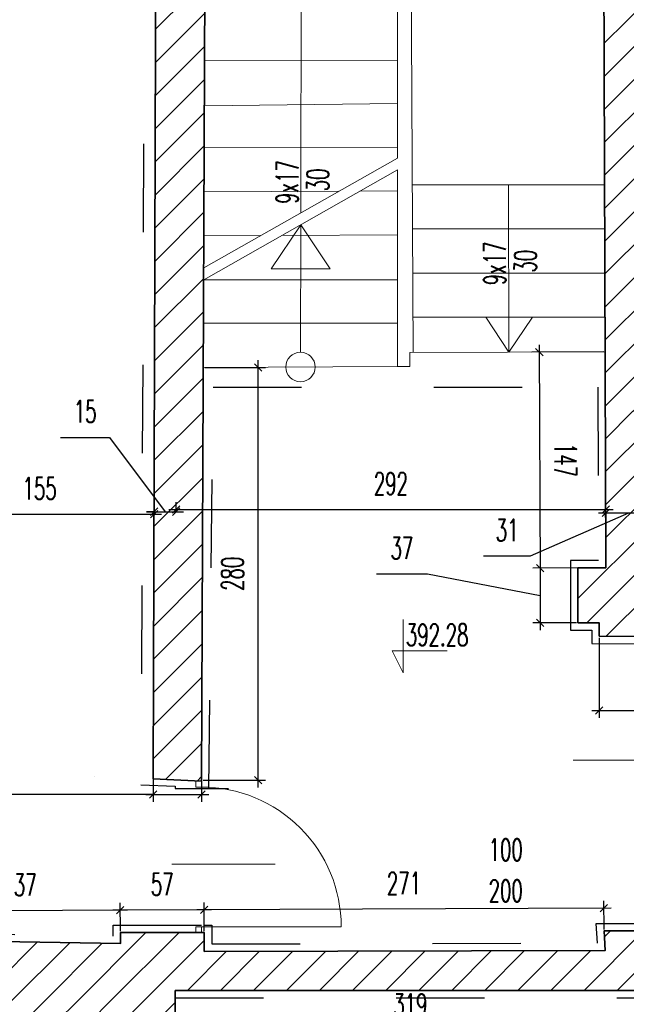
# Model space of a CAD drawing. Header units: millimetres. Extents: x 19887 to 192597, y -14203 to 39042.
# Tile 76 of 256: x 35791 to 36384, y -11315 to -10352. Entities that reach past the tile are written whole.
import ezdxf

# ---------------------------------------------------------------- set-up
doc = ezdxf.new("R2010")
doc.units = ezdxf.units.MM
doc.linetypes.add('ACAD_ISO03W100', pattern=[30, 12, -18])
doc.layers.get('Defpoints').update_dxf_attribs({"color": 4})
for name, color, linetype, lineweight in [('Basen_rzut_poziom_1_obrys', 252, 'Continuous', 35), ('Drzwi', 2, 'Continuous', 5), ('koty wysokościowe', 252, 'Continuous', 0), ('Schody', 252, 'Continuous', 5)]:
    doc.layers.add(name, color=color, linetype=linetype, lineweight=lineweight)
for name, color, linetype in [('Sufit podwieszany', 252, 'Continuous'), ('Wymiarowanie', 3, 'Continuous'), ('Wypełnienie', 252, 'Continuous')]:
    doc.layers.add(name, color=color, linetype=linetype)
doc.styles.add('ROMANS', font='romans.shx', dxfattribs={"width": 0.6})
doc.styles.get("Standard").update_dxf_attribs({"font": 'arial.ttf'})
doc.dimstyles.new('000001FB70622F18', dxfattribs={"dimtxt": 20, "dimasz": 5, "dimexe": 5, "dimexo": 1, "dimgap": 20, "dimtad": 1, "dimtoh": 1, "dimdec": 0, "dimtxsty": 'Standard', "dimblk": 'OBLIQUE', "dimcen": 0, "dimdle": 5, "dimclrd": 252, "dimclre": 252, "dimclrt": 252, "dimadec": 0, "dimazin": 0, "dimtfac": 1, "dimtdec": 0, "dimtmove": 0, "dimatfit": 3, "dimldrblk": 'OBLIQUE', "dimfxl": 150, "dimfxlon": 1, "dimlwd": 25, "dimlwe": 25, "dimarcsym": 1})
pattern_1 = [(45, (3252.028, -2175.285), (-11.22532, 11.22532), [])]
pattern_2 = [(45, (-31599.654, -23084.227), (-11.22532, 11.22532), [])]

# ---------------------------------------------------------------- blocks, each defined once
blk = doc.blocks.new('_Oblique')
at = {"color": 0, "linetype": 'ByBlock', "lineweight": -2}
blk.add_line((-0.5, -0.5), (0.5, 0.5), dxfattribs=at)
blk = doc.blocks.new('*D681')
at = {"layer": 'Defpoints', "color": 0}
for p in [(-224.9, -4341.08), (-224.9, -4343), (-380.31, -4356.43)]:
    blk.add_point(p, dxfattribs=at)
at = {"layer": 'Wymiarowanie', "color": 252, "linetype": 'Continuous', "lineweight": 25}
for p, q in [((-380.31, -4355.43), (-380.31, -4336.08)), ((-224.9, -4342), (-224.9, -4336.08)), ((-385.31, -4341.08), (-219.9, -4341.08))]:
    blk.add_line(p, q, dxfattribs=at)
at = {"layer": 'Wymiarowanie', "color": 252, "linetype": 'ByBlock', "lineweight": 25, "xscale": 5, "yscale": 5, "zscale": 5, "rotation": 180}
blk.add_blockref('_Oblique', (-380.31, -4341.08), dxfattribs=at)
at = {"layer": 'Wymiarowanie', "color": 252, "linetype": 'ByBlock', "lineweight": 25, "xscale": 5, "yscale": 5, "zscale": 5}
blk.add_blockref('_Oblique', (-224.9, -4341.08), dxfattribs=at)
at = {"layer": 'Wymiarowanie', "color": 252, "insert": (-302.6, -4323.58), "char_height": 15, "attachment_point": 5, "style": 'ROMANS'}
blk.add_mtext('155', dxfattribs=at)
blk = doc.blocks.new('*D682')
at = {"layer": 'Defpoints', "color": 0}
for p in [(-209.93, -4339.31), (-209.93, -4340.14), (-224.9, -4343)]:
    blk.add_point(p, dxfattribs=at)
at = {"layer": 'Wymiarowanie', "color": 252, "linetype": 'Continuous', "lineweight": 25}
for p, q in [((-288.35, -4288.83), (-255.06, -4288.83)), ((-255.06, -4288.83), (-217.42, -4339.31)), ((-229.9, -4339.31), (-204.93, -4339.31)), ((-224.9, -4339.31), (-229.9, -4339.31)), ((-224.9, -4342), (-224.9, -4334.31)), ((-209.93, -4339.14), (-209.93, -4334.31)), ((-209.93, -4339.31), (-204.93, -4339.31))]:
    blk.add_line(p, q, dxfattribs=at)
at = {"layer": 'Wymiarowanie', "color": 252, "linetype": 'ByBlock', "lineweight": 25, "xscale": 5, "yscale": 5, "zscale": 5}
blk.add_blockref('_Oblique', (-224.9, -4339.31), dxfattribs=at)
at = {"layer": 'Wymiarowanie', "color": 252, "linetype": 'ByBlock', "lineweight": 25, "xscale": 5, "yscale": 5, "zscale": 5, "rotation": 180}
blk.add_blockref('_Oblique', (-209.93, -4339.31), dxfattribs=at)
at = {"layer": 'Wymiarowanie', "color": 252, "insert": (-271.7, -4271.33), "char_height": 15, "attachment_point": 5, "style": 'ROMANS'}
blk.add_mtext('15', dxfattribs=at)
blk = doc.blocks.new('*D683')
at = {"layer": 'Defpoints', "color": 0}
for p in [(-209.93, -4340.14), (81.92, -4337.77), (81.92, -4338.6)]:
    blk.add_point(p, dxfattribs=at)
at = {"layer": 'Wymiarowanie', "color": 252, "linetype": 'Continuous', "lineweight": 25}
for p, q in [((-209.93, -4339.14), (-209.93, -4332.77)), ((81.92, -4337.6), (81.92, -4332.77)), ((-214.93, -4337.77), (86.92, -4337.77))]:
    blk.add_line(p, q, dxfattribs=at)
at = {"layer": 'Wymiarowanie', "color": 252, "linetype": 'ByBlock', "lineweight": 25, "xscale": 5, "yscale": 5, "zscale": 5, "rotation": 180}
blk.add_blockref('_Oblique', (-209.93, -4337.77), dxfattribs=at)
at = {"layer": 'Wymiarowanie', "color": 252, "linetype": 'ByBlock', "lineweight": 25, "xscale": 5, "yscale": 5, "zscale": 5}
blk.add_blockref('_Oblique', (81.92, -4337.77), dxfattribs=at)
at = {"layer": 'Wymiarowanie', "color": 252, "insert": (-64.01, -4320.27), "char_height": 15, "attachment_point": 5, "style": 'ROMANS'}
blk.add_mtext('292', dxfattribs=at)
blk = doc.blocks.new('*D684')
at = {"layer": 'Defpoints', "color": 0}
for p in [(113.37, -4332.37), (81.92, -4338.6), (113.37, -4340.16)]:
    blk.add_point(p, dxfattribs=at)
at = {"layer": 'Wymiarowanie', "color": 252, "linetype": 'Continuous', "lineweight": 25}
for p, q in [((113.37, -4333.37), (113.37, -4345.16)), ((30.92, -4369.35), (97.65, -4340.16)), ((76.92, -4340.16), (118.37, -4340.16)), ((81.92, -4339.6), (81.92, -4345.16)), ((-1.08, -4369.35), (30.92, -4369.35))]:
    blk.add_line(p, q, dxfattribs=at)
at = {"layer": 'Wymiarowanie', "color": 252, "linetype": 'ByBlock', "lineweight": 25, "xscale": 5, "yscale": 5, "zscale": 5, "rotation": 180}
blk.add_blockref('_Oblique', (81.92, -4340.16), dxfattribs=at)
at = {"layer": 'Wymiarowanie', "color": 252, "linetype": 'ByBlock', "lineweight": 25, "xscale": 5, "yscale": 5, "zscale": 5}
blk.add_blockref('_Oblique', (113.37, -4340.16), dxfattribs=at)
at = {"layer": 'Wymiarowanie', "color": 252, "insert": (14.92, -4351.85), "char_height": 15, "attachment_point": 5, "style": 'ROMANS'}
blk.add_mtext('31', dxfattribs=at)
blk = doc.blocks.new('*D745')
at = {"layer": 'Defpoints', "color": 0}
for p in [(81.57, -4230.79), (37.29, -4377.61), (82.05, -4377.46)]:
    blk.add_point(p, dxfattribs=at)
at = {"layer": 'Wymiarowanie', "color": 252, "linetype": 'Continuous', "lineweight": 25}
for p, q in [((36.79, -4225.93), (37.31, -4382.61)), ((80.57, -4230.79), (31.8, -4230.95)), ((81.05, -4377.47), (32.29, -4377.63))]:
    blk.add_line(p, q, dxfattribs=at)
at = {"layer": 'Wymiarowanie', "color": 252, "linetype": 'ByBlock', "lineweight": 25, "xscale": 5, "yscale": 5, "zscale": 5}
for p, rotation in [((36.8, -4230.93), 90.18909408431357), ((37.29, -4377.61), 270.1890940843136)]:
    blk.add_blockref('_Oblique', p, dxfattribs=dict(at, rotation=rotation))
at = {"layer": 'Wymiarowanie', "color": 252, "insert": (54.55, -4304.21), "char_height": 15, "attachment_point": 5, "rotation": 270.18909, "style": 'ROMANS'}
blk.add_mtext('147', dxfattribs=at)
blk = doc.blocks.new('*D746')
at = {"layer": 'Defpoints', "color": 0}
for p in [(82.05, -4377.46), (37.41, -4414.79), (63.03, -4414.71)]:
    blk.add_point(p, dxfattribs=at)
at = {"layer": 'Wymiarowanie', "color": 252, "linetype": 'Continuous', "lineweight": 25}
for p, q in [((37.27, -4372.61), (37.43, -4419.79)), ((81.05, -4377.47), (32.29, -4377.63)), ((-73.79, -4381.62), (-39.22, -4381.62)), ((-39.22, -4381.62), (37.35, -4396.2)), ((62.03, -4414.71), (32.41, -4414.81))]:
    blk.add_line(p, q, dxfattribs=at)
at = {"layer": 'Wymiarowanie', "color": 252, "linetype": 'ByBlock', "lineweight": 25, "xscale": 5, "yscale": 5, "zscale": 5}
for p, rotation in [((37.29, -4377.61), 90.18909408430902), ((37.41, -4414.79), 270.189094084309)]:
    blk.add_blockref('_Oblique', p, dxfattribs=dict(at, rotation=rotation))
at = {"layer": 'Wymiarowanie', "color": 252, "insert": (-56.51, -4364.12), "char_height": 15, "attachment_point": 5, "style": 'ROMANS'}
blk.add_mtext('37', dxfattribs=at)
blk = doc.blocks.new('*D747')
at = {"layer": 'Defpoints', "color": 0}
for p in [(-190.8, -4609.81), (-190.74, -4625.19), (80.74, -4624.05)]:
    blk.add_point(p, dxfattribs=at)
at = {"layer": 'Wymiarowanie', "color": 252, "linetype": 'Continuous', "lineweight": 25}
for p, q in [((-190.74, -4624.19), (-190.82, -4604.81)), ((80.74, -4623.05), (80.65, -4603.66)), ((85.67, -4608.64), (-195.8, -4609.83))]:
    blk.add_line(p, q, dxfattribs=at)
at = {"layer": 'Wymiarowanie', "color": 252, "linetype": 'ByBlock', "lineweight": 25, "xscale": 5, "yscale": 5, "zscale": 5}
for p, rotation in [((-190.8, -4609.81), 180.2415269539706), ((80.67, -4608.66), 0.2415269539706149)]:
    blk.add_blockref('_Oblique', p, dxfattribs=dict(at, rotation=rotation))
at = {"layer": 'Wymiarowanie', "color": 252, "insert": (-55.14, -4591.73), "char_height": 15, "attachment_point": 5, "rotation": 0.24153, "style": 'ROMANS'}
blk.add_mtext('271', dxfattribs=at)
blk = doc.blocks.new('*D748')
at = {"layer": 'Defpoints', "color": 0}
for p in [(-247.81, -4610.05), (-247.75, -4625.19), (-190.74, -4625.19)]:
    blk.add_point(p, dxfattribs=at)
at = {"layer": 'Wymiarowanie', "color": 252, "linetype": 'Continuous', "lineweight": 25}
for p, q in [((-247.75, -4624.19), (-247.83, -4605.05)), ((-190.74, -4624.19), (-190.82, -4604.81)), ((-185.8, -4609.79), (-252.81, -4610.07))]:
    blk.add_line(p, q, dxfattribs=at)
at = {"layer": 'Wymiarowanie', "color": 252, "linetype": 'ByBlock', "lineweight": 25, "xscale": 5, "yscale": 5, "zscale": 5}
for p, rotation in [((-247.81, -4610.05), 180.2415269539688), ((-190.8, -4609.81), 0.2415269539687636)]:
    blk.add_blockref('_Oblique', p, dxfattribs=dict(at, rotation=rotation))
at = {"layer": 'Wymiarowanie', "color": 252, "insert": (-219.38, -4592.43), "char_height": 15, "attachment_point": 5, "rotation": 0.24153, "style": 'ROMANS'}
blk.add_mtext('57', dxfattribs=at)
blk = doc.blocks.new('*D749')
at = {"layer": 'Defpoints', "color": 0}
for p in [(-384.65, -4610.62), (-247.75, -4625.19), (-384.57, -4630.42)]:
    blk.add_point(p, dxfattribs=at)
at = {"layer": 'Wymiarowanie', "color": 252, "linetype": 'Continuous', "lineweight": 25}
for p, q in [((-384.57, -4629.42), (-384.67, -4605.62)), ((-247.75, -4624.19), (-247.83, -4605.05)), ((-242.81, -4610.03), (-389.65, -4610.64))]:
    blk.add_line(p, q, dxfattribs=at)
at = {"layer": 'Wymiarowanie', "color": 252, "linetype": 'ByBlock', "lineweight": 25, "xscale": 5, "yscale": 5, "zscale": 5}
for p, rotation in [((-247.81, -4610.05), 0.2415269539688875), ((-384.65, -4610.62), 180.2415269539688)]:
    blk.add_blockref('_Oblique', p, dxfattribs=dict(at, rotation=rotation))
at = {"layer": 'Wymiarowanie', "color": 252, "insert": (-316.31, -4592.84), "char_height": 15, "attachment_point": 5, "rotation": 0.24153, "style": 'ROMANS'}
blk.add_mtext('137', dxfattribs=at)
blk = doc.blocks.new('*D783')
at = {"layer": 'Defpoints', "color": 0}
for p in [(77.45, -4423.96), (1299.19, -4423.96), (1299.19, -4474.4)]:
    blk.add_point(p, dxfattribs=at)
at = {"layer": 'Wymiarowanie', "color": 252, "linetype": 'Continuous', "lineweight": 25}
for p, q in [((77.45, -4424.96), (77.45, -4479.4)), ((1299.19, -4424.96), (1299.19, -4479.4)), ((72.45, -4474.4), (1304.19, -4474.4))]:
    blk.add_line(p, q, dxfattribs=at)
at = {"layer": 'Wymiarowanie', "color": 252, "linetype": 'ByBlock', "lineweight": 25, "xscale": 5, "yscale": 5, "zscale": 5, "rotation": 180}
blk.add_blockref('_Oblique', (77.45, -4474.4), dxfattribs=at)
at = {"layer": 'Wymiarowanie', "color": 252, "linetype": 'ByBlock', "lineweight": 25, "xscale": 5, "yscale": 5, "zscale": 5}
blk.add_blockref('_Oblique', (1299.19, -4474.4), dxfattribs=at)
at = {"layer": 'Wymiarowanie', "color": 252, "insert": (688.32, -4456.9), "char_height": 15, "attachment_point": 5, "style": 'ROMANS'}
blk.add_mtext('1222', dxfattribs=at)
blk = doc.blocks.new('*D936')
at = {"layer": 'Defpoints', "color": 0}
for p in [(-210.46, -4664.44), (108.86, -4664.44), (108.86, -4691.71)]:
    blk.add_point(p, dxfattribs=at)
at = {"layer": 'Wymiarowanie', "color": 252, "linetype": 'Continuous', "lineweight": 25}
for p, q in [((-210.46, -4665.44), (-210.46, -4696.71)), ((108.86, -4665.44), (108.86, -4696.71)), ((-215.46, -4691.71), (113.86, -4691.71))]:
    blk.add_line(p, q, dxfattribs=at)
at = {"layer": 'Wymiarowanie', "color": 252, "linetype": 'ByBlock', "lineweight": 25, "xscale": 5, "yscale": 5, "zscale": 5, "rotation": 180}
blk.add_blockref('_Oblique', (-210.46, -4691.71), dxfattribs=at)
at = {"layer": 'Wymiarowanie', "color": 252, "linetype": 'ByBlock', "lineweight": 25, "xscale": 5, "yscale": 5, "zscale": 5}
blk.add_blockref('_Oblique', (108.86, -4691.71), dxfattribs=at)
at = {"layer": 'Wymiarowanie', "color": 252, "insert": (-50.8, -4674.21), "char_height": 15, "attachment_point": 5, "style": 'ROMANS'}
blk.add_mtext('319', dxfattribs=at)
blk = doc.blocks.new('*D943')
at = {"layer": 'Defpoints', "color": 0}
for p in [(-225.46, -4519.12), (-192.56, -4521.62), (-192.56, -4531.39)]:
    blk.add_point(p, dxfattribs=at)
at = {"layer": 'Wymiarowanie', "color": 252, "linetype": 'Continuous', "lineweight": 25}
for p, q in [((-225.46, -4520.12), (-225.46, -4536.39)), ((-192.56, -4522.62), (-192.56, -4536.39)), ((-225.46, -4531.39), (-541.72, -4531.39)), ((-230.46, -4531.39), (-187.56, -4531.39))]:
    blk.add_line(p, q, dxfattribs=at)
at = {"layer": 'Wymiarowanie', "color": 252, "linetype": 'ByBlock', "lineweight": 25, "xscale": 5, "yscale": 5, "zscale": 5, "rotation": 180}
blk.add_blockref('_Oblique', (-225.46, -4531.39), dxfattribs=at)
at = {"layer": 'Wymiarowanie', "color": 252, "linetype": 'ByBlock', "lineweight": 25, "xscale": 5, "yscale": 5, "zscale": 5}
blk.add_blockref('_Oblique', (-192.56, -4531.39), dxfattribs=at)
at = {"layer": 'Wymiarowanie', "color": 252, "insert": (-524.43, -4513.89), "char_height": 15, "attachment_point": 5, "style": 'ROMANS'}
blk.add_mtext('33', dxfattribs=at)
blk = doc.blocks.new('*D1014')
at = {"layer": 'Defpoints', "color": 0}
for p in [(-191.4, -4241.32), (-154.12, -4241.32), (-192.56, -4521.62)]:
    blk.add_point(p, dxfattribs=at)
at = {"layer": 'Wymiarowanie', "color": 252, "linetype": 'Continuous', "lineweight": 25}
for p, q in [((-154.12, -4526.62), (-154.12, -4236.32)), ((-190.4, -4241.32), (-149.12, -4241.32)), ((-191.56, -4521.62), (-149.12, -4521.62))]:
    blk.add_line(p, q, dxfattribs=at)
at = {"layer": 'Wymiarowanie', "color": 252, "linetype": 'ByBlock', "lineweight": 25, "xscale": 5, "yscale": 5, "zscale": 5}
for p, rotation in [((-154.12, -4241.32), 90.00000000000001), ((-154.12, -4521.62), 270)]:
    blk.add_blockref('_Oblique', p, dxfattribs=dict(at, rotation=rotation))
at = {"layer": 'Wymiarowanie', "color": 252, "insert": (-171.62, -4381.47), "char_height": 15, "attachment_point": 5, "rotation": 90, "style": 'ROMANS'}
blk.add_mtext('280', dxfattribs=at)
blk = doc.blocks.new('G$CF5E15B28')
at = {"layer": 'Wypełnienie'}
h = blk.add_hatch(dxfattribs=at)
h.set_pattern_fill('ANSI31', color=253, scale=5, angle=90)
h.set_pattern_definition(pattern_2)
h.paths.add_polyline_path([(-218.86, -2444.53), (-225.46, -4520.85), (-192.57, -4522.4), (-189.64, -3819.9), (80.7, -3819.9), (80.7, -3790.84), (-188.6, -3790.87), (-188.6, -2444.53)])
h = blk.add_hatch(dxfattribs=at)
h.set_pattern_fill('ANSI31', color=253, scale=5, angle=90)
h.set_pattern_definition(pattern_1)
h.paths.add_polyline_path([(1315.61, -6425.8), (1315.61, -6421.33), (83.68, -6430.3), (-170.6, -6431.05), (-170.6, -6417.37), (-209.7, -6417.98), (-209.7, -6396.43), (-210.81, -6396.43), (-210.81, -6391.97), (-220.55, -6391.97), (-220.55, -6393.68), (-226.31, -6393.68), (-226.31, -6416.99), (-554.49, -6419.4), (-565.61, -6419.54), (-574.8, -6475.52), (-569.13, -6475.52), (-563.14, -6462.52), (-558.14, -6475.52), (-553.14, -6488.51), (-548.14, -6475.52), (-543.14, -6475.52), (-219.87, -6473.54), (-219.79, -6505.61), (-214.07, -6505.61), (-208.08, -6492.61), (-203.08, -6505.61), (-198.08, -6518.6), (-193.08, -6505.61), (-185.58, -6505.24), (-185.71, -6473.17), (292.77, -6469.23), (292.97, -6507.27), (295.75, -6507.27), (298.68, -6500.9), (301.13, -6507.27), (303.58, -6513.64), (306.03, -6507.27), (309.19, -6507.12), (309.19, -6469.09), (787.29, -6462.73), (787.32, -6507.27), (789.2, -6507.27), (792.13, -6500.9), (794.58, -6507.27), (797.03, -6513.64), (799.48, -6507.27), (802.63, -6507.12), (802.63, -6461.85), (1315.61, -6459.93)])
h.paths.add_polyline_path([(1592.04, -6423.64), (1496.28, -6423.64), (1496.28, -6444.27), (1483.85, -6444.27), (1483.85, -6455.99), (1438.32, -6455.99), (1438.32, -6451.34), (1392.82, -6451.34), (1392.82, -6445.19), (1383, -6445.19), (1383, -6425.8), (1315.61, -6425.8), (1315.61, -6459.93), (1348.87, -6459.93), (1348.87, -6479.32), (1358.69, -6479.32), (1358.69, -6485.47), (1404.19, -6485.47), (1404.19, -6490.11), (1510.18, -6490.11), (1510.12, -6525.49), (1515.76, -6525.49), (1521.75, -6512.49), (1526.75, -6525.49), (1531.75, -6538.49), (1536.75, -6525.49), (1544.25, -6525.12), (1544.34, -6472.97), (1561.79, -6472.97), (1561.79, -6455.86), (1592.04, -6457.02)])
h.paths.add_polyline_path([(-724.63, -5973.95), (-634.7, -5772.55), (-642.48, -5762.27), (-646.61, -5753.38), (-748.54, -5969.9), (-748.54, -6044.91), (-753.69, -6157.04), (-765.1, -6421.35), (-745.43, -6421.73)])
h.paths.add_polyline_path([(108.86, -4624.05), (80.74, -4624.05), (81.58, -4637.27), (-190.74, -4637.95), (-190.74, -4625.19), (-247.75, -4625.19), (-247.75, -4632.68), (-384.57, -4630.42), (-381.77, -4456.72), (-409.26, -4456.65), (-408.3, -4356.04), (-380.31, -4356.43), (-374.81, -3965.97), (-403.35, -3965.97), (-401.96, -3864.71), (-374.26, -3865.44), (-368.05, -3433.39), (-397.76, -3433.7), (-397.26, -3383.18), (-413.26, -3383.02), (-413.91, -3449.87), (-384.28, -3449.56), (-390.03, -3849.02), (-417.74, -3848.29), (-419.57, -3981.97), (-391.04, -3981.97), (-396.08, -4340.21), (-424.14, -4339.81), (-425.41, -4472.61), (-398.03, -4472.68), (-400.24, -4658.23), (-400.36, -4668.2), (-400.43, -4674.23), (-240.46, -4673.13), (-240.46, -4687.83), (-232.37, -4687.83), (-232.37, -4689.7), (-212.44, -4689.7), (-212.44, -4685.83), (-210.46, -4685.83), (-210.46, -4664.44), (108.86, -4664.44)])
h = blk.add_hatch(dxfattribs=at)
h.set_pattern_fill('ANSI31', color=253, scale=5, angle=90)
h.set_pattern_definition(pattern_2)
h.paths.add_polyline_path([(110.69, -3844.47), (132.03, -3844.34), (131.89, -3822.1), (267.08, -3822.1), (267.28, -3907.97), (262.73, -3907.97), (262.73, -3917.17), (267.26, -3917.17), (267.26, -3922.32), (285.44, -3922.32), (285.44, -3822.39), (289.87, -3822.39), (289.87, -3790.87), (80.7, -3790.84), (80.97, -4050.51), (111.5, -4050.49)])
h = blk.add_hatch(dxfattribs=at)
h.set_pattern_fill('ANSI31', color=253, scale=5, angle=90)
h.set_pattern_definition(pattern_2)
h.paths.add_polyline_path([(1497.13, -4424.2), (1809.51, -4424.2), (1811.23, -4463.74), (1939.12, -4462.79), (1939.12, -4423.97), (2222.23, -4423.97), (2222.23, -4436.41), (2251.27, -4436.41), (2251.27, -4423.55), (2358.63, -4423.55), (2358.63, -4417.11), (2355.38, -4417.11), (2357.9, -4157.55), (2341.16, -4157.55), (2337.7, -4393.15), (1229.5, -4395.41), (1229.17, -4157.6), (1216.57, -4157.6), (1216.93, -4395.41), (1072.41, -4395.41), (1072.41, -4157.95), (1058.67, -4157.95), (1058.67, -4393.79), (711.85, -4393.21), (711.85, -4387.94), (672.92, -4387.94), (672.92, -4393.21), (524.94, -4393.21), (524.94, -4050.69), (495.45, -4050.69), (495.45, -4069.28), (509.48, -4069.28), (509.48, -4166.57), (389.36, -4166.57), (389.36, -4180.88), (510.4, -4179.52), (511.6, -4393.22), (113.48, -4393.63), (113.27, -4271.1), (81.7, -4271.2), (82.05, -4377.46), (63.03, -4377.46), (63.03, -4414.71), (77.45, -4414.71), (77.45, -4423.96), (1299.19, -4425.62), (1299.19, -4462.16), (1497.13, -4462.16)])
h = blk.add_hatch(dxfattribs=at)
h.set_pattern_fill('ANSI31', color=253, scale=5, angle=90)
h.set_pattern_definition(pattern_2)
h.paths.add_polyline_path([(80.97, -4050.51), (81.7, -4271.2), (151.95, -4271.1), (150.09, -4175.13), (112.69, -4175.75), (110.7, -4067.04), (267.02, -4067.83), (267.11, -4050.4)])
h = blk.add_hatch(dxfattribs=at)
h.set_pattern_fill('ANSI31', color=253, scale=5, angle=90)
h.set_pattern_definition(pattern_1)
h.paths.add_polyline_path([(-257.64, -4683.39), (-257.61, -4687.94), (-240.36, -4687.83), (-240.46, -4673.13), (-689.1, -4676.22), (-696.33, -4652.06), (-715.94, -4657.75), (-706.56, -4690.11)])
at = {"layer": 'Basen_rzut_poziom_1_obrys', "color": 253, "elevation": 0}
for points in [[(289.87, -3790.82), (-188.6, -3790.87), (-188.6, -2444.53), (-218.86, -2444.53), (-225.46, -4520.85)], [(-192.57, -4522.4), (-189.64, -3819.9)], [(80.7, -3968.24), (82.05, -4377.46)], [(82.05, -4377.46), (63.03, -4377.46), (63.03, -4414.71), (77.45, -4414.71), (77.45, -4423.96)], [(77.45, -4423.96), (1299.19, -4425.62), (1299.19, -4462.16), (1497.13, -4462.16)], [(-225.46, -4520.85), (-192.57, -4522.4)], [(-384.57, -4630.42), (-247.75, -4632.68), (-247.75, -4625.19), (-190.74, -4625.19), (-190.74, -4637.95), (81.58, -4637.27), (80.74, -4624.05), (108.86, -4624.05)], [(-212.44, -4689.7), (-212.44, -4685.83), (-210.46, -4685.83), (-210.46, -4664.44)], [(-210.46, -4664.44), (108.86, -4664.44)]]:
    blk.add_lwpolyline(points, dxfattribs=at)
blk.add_lwpolyline([(-265.11, -4519), (-265.11, -4519)], close=True, dxfattribs=at)
at = {"layer": 'Basen_rzut_poziom_1_obrys', "color": 253, "linetype": 'ACAD_ISO03W100', "ltscale": 5, "elevation": 0}
blk.add_lwpolyline([(-190.75, -5073.61), (-189.73, -4664.44)], dxfattribs=at)
at = {"layer": 'Drzwi', "color": 253, "elevation": 0}
for points in [[(59.69, -4508), (225.65, -4508)], [(-212.72, -4578.72), (-142.72, -4578.72)], [(-192.57, -4621.19), (-97.77, -4621.19)]]:
    blk.add_lwpolyline(points, dxfattribs=at)
for points in [[(-192.57, -4522.4), (-196.57, -4522.4), (-196.57, -4526.4), (-192.57, -4526.4)], [(-192.57, -4621.19), (-196.57, -4621.19), (-196.57, -4625.19), (-192.57, -4625.19)]]:
    blk.add_lwpolyline(points, close=True, dxfattribs=at)
at = {"layer": 'Drzwi', "color": 253}
blk.add_arc((-192.57, -4621.19, 0), 94.79, 0, 90.00003, dxfattribs=at)
at = {"layer": 'koty wysokościowe', "color": 253, "elevation": 0}
for points in [[(-55.71, -4412.57), (-55.71, -4448.81)], [(-63.21, -4433.81), (-55.71, -4433.81)], [(-55.71, -4448.81), (-63.21, -4433.81)], [(-55.71, -4433.81), (-25.71, -4433.81)]]:
    blk.add_lwpolyline(points, dxfattribs=at)
at = {"layer": 'Schody', "color": 253}
for p, q in [((-191.12, -4173.69, 0), (-59.48, -4099.11, 0)), ((-191.15, -4181.77, 0), (-59.48, -4107.18, 0)), ((16.11, -4231, 0), (15.89, -4117.26, 0)), ((-125.24, -4144.43, 0), (-105.3, -4174.48, 0)), ((16.11, -4231, 0), (0.47, -4207.26, 0)), ((16.11, -4231, 0), (32.23, -4207.26, 0))]:
    blk.add_line(p, q, dxfattribs=at)
at = {"layer": 'Schody', "color": 253, "elevation": 0}
for points in [[(-50.2, -3970.6), (-50.2, -3970.6), (-48.94, -4231.22)], [(-125.22, -4136.35), (-124.88, -3973.49)], [(-59.48, -3973.58), (-59.48, -4099.11)], [(-59.48, -4032.83), (-190.53, -4033.06)], [(-190.66, -4063.71), (-59.48, -4062.12)], [(-59.48, -4092.06), (-190.78, -4092.12)], [(-59.48, -4107.18), (-59.48, -4240.77), (-51.09, -4240.77), (-51.09, -4231.22), (81.57, -4230.79)], [(-49.45, -4117.26), (81.22, -4117.26)], [(-190.9, -4122.14), (-99.35, -4121.7)], [(-84.99, -4121.62), (-59.48, -4121.5)], [(-125.24, -4174.48), (-145.24, -4174.48), (-125.24, -4144.43)], [(-125.42, -4231.05), (-125.24, -4144.43)], [(-125.3, -4174.48), (-105.3, -4174.48), (-125.24, -4144.43)], [(-191.03, -4151.97), (-152.48, -4151.8)], [(-138.13, -4151.73), (-59.48, -4151.38)], [(-49.29, -4147.26), (81.33, -4147.26)], [(-49.14, -4177.26), (81.43, -4177.26)], [(-191.15, -4181.77), (-59.48, -4181.77)], [(-191.27, -4211.34), (-59.48, -4211.34)], [(-48.98, -4207.26), (81.54, -4207.26)], [(-191.4, -4241.32), (-59.48, -4240.77)]]:
    blk.add_lwpolyline(points, dxfattribs=at)
at = {"layer": 'Schody', "color": 253}
blk.add_circle((-125.44, -4241.05, 0), 10, dxfattribs=at)
at = {"layer": 'Sufit podwieszany', "color": 253, "linetype": 'ACAD_ISO03W100', "ltscale": 5, "elevation": 0}
for points in [[(-224.84, -2439.49), (-233.82, -4524.85)], [(-187.59, -4527.4), (-187.59, -4527.4), (-187.59, -4527.4), (-187.59, -4527.4), (-184.78, -4254.73)], [(-184.78, -4254.73), (76.64, -4254.73)], [(76.64, -4254.73), (77.03, -4372.46)], [(77.03, -4372.46), (58.03, -4372.46), (58.03, -4419.71), (72.45, -4419.71), (72.46, -4428.95)], [(72.46, -4428.95), (1294.19, -4430.61), (1294.19, -4467.16), (1502.13, -4467.16)], [(-233.82, -4524.85), (-210.5, -4525.85), (-210.5, -4527.4), (-174.24, -4527.4)], [(-379.49, -4625.5), (-252.75, -4627.59), (-252.75, -4620.19), (-190.83, -4620.19)], [(-190.83, -4620.19), (-185.74, -4620.19), (-185.74, -4632.94), (76.25, -4632.28), (75.41, -4619.05), (113.86, -4619.05)], [(-210.46, -4669.44), (113.86, -4669.44)]]:
    blk.add_lwpolyline(points, dxfattribs=at)
at = {"layer": 'Drzwi', "color": 253, "char_height": 15, "width": 190.2964, "attachment_point": 3, "style": 'ROMANS'}
for s, insert in [('100', (25.54, -4561.43, 0)), ('200', (25.54, -4589.28, 0))]:
    blk.add_mtext(s, dxfattribs=dict(at, insert=insert))
at = {"layer": 'koty wysokościowe', "color": 253, "insert": (-53.81, -4415.48, 0), "char_height": 15, "width": 21553.2844, "attachment_point": 1, "style": 'ROMANS'}
blk.add_mtext('392.28', dxfattribs=at)
at = {"layer": 'Schody', "color": 253, "char_height": 15, "width": 190.2964, "attachment_point": 7, "rotation": 89.56828, "style": 'ROMANS'}
for s, insert in [('30', (-106.15, -4121.74, 0)), ('9x17', (-126.98, -4130.39, 0)), ('30', (34.79, -4176.98, 0)), ('9x17', (13.96, -4185.63, 0))]:
    blk.add_mtext(s, dxfattribs=dict(at, insert=insert))
at = {"layer": 'Wymiarowanie', "color": 253}
for p1, p2, distance, picture, middle in [((81.57, -4230.79, 0), (82.05, -4377.46, 0), -44.76, '*D745', (54.55, -4304.21, 0)), ((80.74, -4624.05, 0), (-190.74, -4625.19, 0), -15.39, '*D747', (-55.14, -4591.73, 0))]:
    dim = blk.add_aligned_dim(p1=p1, p2=p2, distance=distance, dimstyle='000001FB70622F18', override={"dimtxt": 15, "dimgap": 10, "dimtxsty": 'ROMANS'}, dxfattribs=at)
    dim.commit()
    dim.dimension.update_dxf_attribs({"geometry": picture, "text_midpoint": middle})
for base, p1, p2, angle, override, picture, middle in [((-154.12, -4241.32, 0), (-192.56, -4521.62, 0), (-191.4, -4241.32, 0), 90, {"dimtxt": 15, "dimgap": 10, "dimtxsty": 'ROMANS'}, '*D1014', (-171.62, -4381.47, 0)), ((81.92, -4337.77, 0), (-209.93, -4340.14, 0), (81.92, -4338.6, 0), 0, {"dimtxt": 15, "dimgap": 10, "dimtxsty": 'ROMANS', "dimtmove": 1}, '*D683', (-64.01, -4320.27, 0)), ((-224.9, -4341.08, 0), (-380.31, -4356.43, 0), (-224.9, -4343, 0), 0, {"dimtxt": 15, "dimgap": 10, "dimtxsty": 'ROMANS', "dimtmove": 1}, '*D681', (-302.6, -4323.58, 0)), ((1299.19, -4474.4, 0), (77.45, -4423.96, 0), (1299.19, -4423.96, 0), 0, {"dimtxt": 15, "dimgap": 10, "dimtxsty": 'ROMANS'}, '*D783', (688.32, -4456.9, 0)), ((-384.65, -4610.62, 0), (-247.75, -4625.19, 0), (-384.57, -4630.42, 0), 0.24153, {"dimtxt": 15, "dimgap": 10, "dimtxsty": 'ROMANS', "dimtmove": 1}, '*D749', (-316.31, -4592.84, 0)), ((-247.81, -4610.05, 0), (-190.74, -4625.19, 0), (-247.75, -4625.19, 0), 0.24153, {"dimtxt": 15, "dimgap": 10, "dimtxsty": 'ROMANS', "dimtmove": 1}, '*D748', (-219.38, -4592.43, 0)), ((108.86, -4691.71, 0), (-210.46, -4664.44, 0), (108.86, -4664.44, 0), 0, {"dimtxt": 15, "dimgap": 10, "dimtxsty": 'ROMANS'}, '*D936', (-50.8, -4674.21, 0))]:
    dim = blk.add_linear_dim(base=base, p1=p1, p2=p2, angle=angle, dimstyle='000001FB70622F18', override=override, dxfattribs=at)
    dim.commit()
    dim.dimension.update_dxf_attribs({"geometry": picture, "text_midpoint": middle})
for base, p1, p2, angle, picture, middle in [((-209.93, -4339.31, 0), (-224.9, -4343, 0), (-209.93, -4340.14, 0), 0, '*D682', (-265.06, -4288.83, 0)), ((113.37, -4340.16, 0), (81.92, -4338.6, 0), (113.37, -4332.37, 0), 0, '*D684', (20.92, -4369.35, 0)), ((37.41, -4414.79, 0), (82.05, -4377.46, 0), (63.03, -4414.71, 0), 90.18909, '*D746', (-49.22, -4381.62, 0))]:
    dim = blk.add_linear_dim(base=base, p1=p1, p2=p2, angle=angle, dimstyle='000001FB70622F18', override={"dimtxt": 15, "dimgap": 10, "dimtxsty": 'ROMANS', "dimtmove": 1}, dxfattribs=at)
    dim.commit()
    dim.dimension.update_dxf_attribs({"geometry": picture, "text_midpoint": middle, "dimtype": 160})
dim = blk.add_linear_dim(base=(-192.56, -4531.39, 0), p1=(-225.46, -4519.12, 0), p2=(-192.56, -4521.62, 0), dimstyle='000001FB70622F18', override={"dimtxt": 15, "dimgap": 10, "dimtxsty": 'ROMANS'}, dxfattribs=at)
dim.commit()
dim.dimension.update_dxf_attribs({"geometry": '*D943', "text_midpoint": (-524.43, -4531.39), "dimtype": 160})

msp = doc.modelspace()

# ---------------------------------------------------------------- block references
at = {"xscale": 1.44, "yscale": 1.44, "zscale": 1.44}
msp.add_blockref('G$CF5E15B28', (36246.28, -4584.77, 0), dxfattribs=at)

doc.saveas('drawing.dxf')
